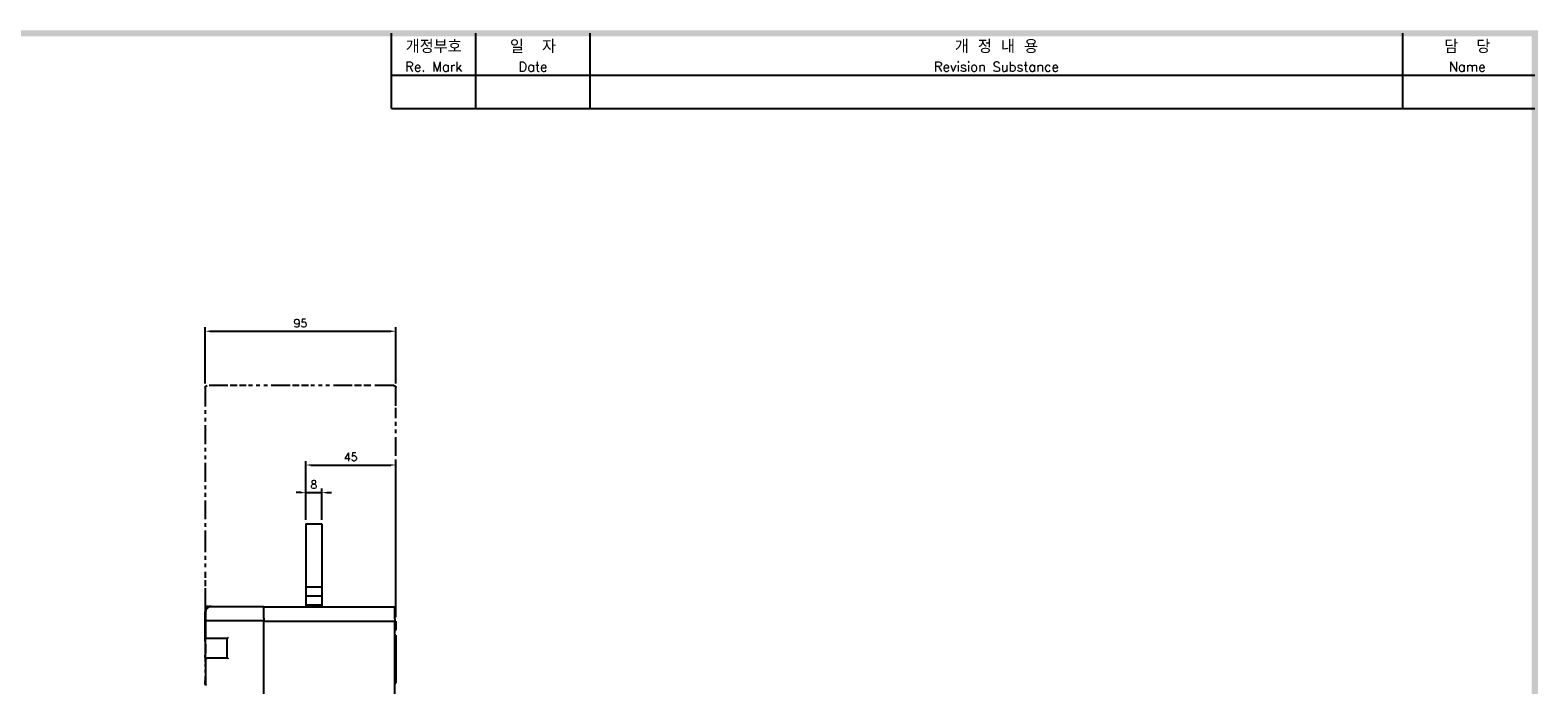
# Model space of a CAD drawing. Extents: x -2328 to 2710, y -907 to 1799.
# Tile 20 of 20: x -606 to 145, y 1462 to 1789. Entities that reach past the tile are written whole.
import ezdxf

# ---------------------------------------------------------------- set-up
doc = ezdxf.new("R2010")
doc.units = 0
doc.header["$LTSCALE"] = 3
doc.header["$MEASUREMENT"] = 0
doc.linetypes.add('CENTER', pattern=[2, 1.25, -0.25, 0.25, -0.25])
doc.linetypes.add('PHANTOM2', pattern=[1.25, 0.625, -0.125, 0.125, -0.125, 0.125, -0.125])
doc.layers.get('0').update_dxf_attribs({"linetype": 'CONTINUOUS'})
doc.layers.get('Defpoints').update_dxf_attribs({"linetype": 'CONTINUOUS'})
for name, color, linetype in [('ce', 4, 'CENTER'), ('di', 3, 'CONTINUOUS'), ('dimtaxt', 3, 'CONTINUOUS'), ('dwg', 7, 'CONTINUOUS'), ('text', 3, 'CONTINUOUS')]:
    doc.layers.add(name, color=color, linetype=linetype)
doc.styles.add('KIM', font='ROMANS.shx', dxfattribs={"height": 5, "bigfont": 'GSG1.shx'})
doc.styles.get("Standard").update_dxf_attribs({"font": 'romans.shx', "height": 4, "bigfont": 'ghs.shx'})
doc.dimstyles.new('STANDARD$0', dxfattribs={"dimtxt": 5, "dimasz": 5, "dimexe": 1, "dimexo": 2, "dimgap": 2, "dimtad": 1, "dimdec": 4, "dimzin": 12, "dimdsep": 46, "dimtxsty": 'KIM', "dimcen": -1, "dimdle": 0.1, "dimadec": 0, "dimazin": 0, "dimtfac": 1, "dimtdec": 4, "dimtmove": 0, "dimatfit": 3, "dimfxl": 0, "dimtolj": 1, "dimtzin": 0, "dimarcsym": 0})

# ---------------------------------------------------------------- blocks, each defined once
blk = doc.blocks.new('*D26')
at = {"layer": 'Defpoints', "color": 0}
for p in [(-424.2, 1571.91), (-469, 1542.68), (-424.2, 1494.18)]:
    blk.add_point(p, dxfattribs=at)
at = {"layer": 'di'}
for p, q in [((-469, 1544.68), (-469, 1573.91)), ((-466.6, 1571.91), (-426.6, 1571.91)), ((-424.2, 1496.18), (-424.2, 1573.91))]:
    blk.add_line(p, q, dxfattribs=at)
for points in [[(-466.6, 1572.31), (-466.6, 1571.51), (-469, 1571.91)], [(-426.6, 1572.31), (-426.6, 1571.51), (-424.2, 1571.91)]]:
    blk.add_solid(points, dxfattribs=at)
at = {"layer": 'di', "insert": (-446.6, 1575.91), "char_height": 4, "attachment_point": 5}
blk.add_mtext('\\A1;45', dxfattribs=at)
blk = doc.blocks.new('*D27')
at = {"layer": 'Defpoints', "color": 0}
for p in [(-461, 1558.15), (-469, 1542.68), (-461, 1542.68)]:
    blk.add_point(p, dxfattribs=at)
at = {"layer": 'di'}
for p, q in [((-471.4, 1558.15), (-473.8, 1558.15)), ((-469, 1544.68), (-469, 1560.15)), ((-469, 1558.15), (-461, 1558.15)), ((-461, 1544.68), (-461, 1560.15)), ((-458.6, 1558.15), (-456.2, 1558.15))]:
    blk.add_line(p, q, dxfattribs=at)
for points in [[(-471.4, 1558.55), (-471.4, 1557.75), (-469, 1558.15)], [(-458.6, 1558.55), (-458.6, 1557.75), (-461, 1558.15)]]:
    blk.add_solid(points, dxfattribs=at)
at = {"layer": 'di', "insert": (-465, 1562.15), "char_height": 4, "attachment_point": 5}
blk.add_mtext('\\A1;8', dxfattribs=at)
blk = doc.blocks.new('12853129')
at = {"layer": 'ce', "linetype": 'PHANTOM2'}
for p, q in [((-954.29, 1837.76), (-954.27, 1837.86)), ((-954.29, 1837.76), (-954.29, 1823.23)), ((-954.26, 1837.87), (-954.23, 1837.89)), ((-954.23, 1837.9), (-954.2, 1837.93)), ((-954.19, 1837.93), (-954.09, 1837.96)), ((-952.03, 1837.96), (-954.09, 1837.96)), ((-951.11, 1837.96), (-951.8, 1837.96)), ((-950.19, 1837.96), (-950.88, 1837.96)), ((-945.83, 1837.96), (-949.96, 1837.96)), ((-944.91, 1837.96), (-945.6, 1837.96)), ((-943.99, 1837.96), (-944.68, 1837.96)), ((-939.63, 1837.96), (-943.76, 1837.96)), ((-938.71, 1837.96), (-939.4, 1837.96)), ((-937.79, 1837.96), (-938.48, 1837.96)), ((-935.49, 1837.96), (-937.56, 1837.96)), ((-935.49, 1837.96), (-935.39, 1837.93)), ((-935.38, 1837.93), (-935.36, 1837.9)), ((-935.35, 1837.89), (-935.33, 1837.87)), ((-935.32, 1837.86), (-935.29, 1837.76)), ((-935.29, 1835.94), (-935.29, 1837.76)), ((-935.29, 1815.96), (-935.29, 1835.74)), ((-954.29, 1823.23), (-954.29, 1819.59)), ((-954.29, 1819.39), (-954.29, 1818.79)), ((-954.29, 1818.58), (-954.29, 1817.98)), ((-954.29, 1817.78), (-954.29, 1815.96)), ((-954.29, 1815.96), (-953.29, 1815.96)), ((-953.96, 1815.96), (-954.29, 1815.96)), ((-954.29, 1815.93), (-954.29, 1814.96)), ((-954.29, 1815.93), (-954.29, 1815.92)), ((-954.29, 1815.92), (-954.29, 1815.91)), ((-954.29, 1815.9), (-954.29, 1815.88)), ((-954.29, 1815.88), (-954.29, 1815.57))]:
    blk.add_line(p, q, dxfattribs=at)
blk = doc.blocks.new('*D114')
at = {"layer": 'Defpoints', "color": 0}
for p in [(-424.2, 1638.57), (-519.2, 1610.48), (-424.2, 1610.48)]:
    blk.add_point(p, dxfattribs=at)
at = {"layer": 'di'}
for p, q in [((-519.2, 1612.48), (-519.2, 1640.57)), ((-424.2, 1612.48), (-424.2, 1640.57)), ((-516.8, 1638.57), (-426.6, 1638.57))]:
    blk.add_line(p, q, dxfattribs=at)
for points in [[(-516.8, 1638.97), (-516.8, 1638.17), (-519.2, 1638.57)], [(-426.6, 1638.97), (-426.6, 1638.17), (-424.2, 1638.57)]]:
    blk.add_solid(points, dxfattribs=at)
at = {"layer": 'di', "insert": (-471.7, 1642.57), "char_height": 4, "attachment_point": 5}
blk.add_mtext('\\A1;95', dxfattribs=at)

msp = doc.modelspace()

# ---------------------------------------------------------------- linework, layer by layer
for p, q in [((-468.998, 1542.684), (-468.998, 1501.184)), ((-468.998, 1542.684), (-460.998, 1542.684)), ((-460.998, 1542.684), (-460.998, 1501.184)), ((-468.998, 1511.184), (-460.998, 1511.184)), ((-468.998, 1506.684), (-460.998, 1506.684)), ((-519.056, 1498.484), (-519.056, 1485.732)), ((-516.34, 1501.484), (-516.056, 1501.484)), ((-516.056, 1501.484), (-515.95, 1501.484)), ((-515.95, 1501.484), (-489.898, 1501.484)), ((-489.898, 1501.484), (-489.898, 1500.913)), ((-489.898, 1501.184), (-424.698, 1501.184)), ((-489.898, 1495.625), (-489.898, 1500.913)), ((-468.998, 1502.184), (-460.998, 1502.184)), ((-424.698, 1501.184), (-424.698, 1500.613)), ((-424.698, 1495.325), (-424.698, 1500.613)), ((-519.423, 1493.984), (-519.423, 1485.929)), ((-518.407, 1494.484), (-518.248, 1494.484)), ((-518.248, 1494.484), (-489.898, 1494.484)), ((-489.898, 1495.625), (-489.898, 1494.484)), ((-489.898, 1494.484), (-489.898, 1493.984)), ((-489.898, 1494.184), (-424.698, 1494.184)), ((-489.898, 1391.184), (-489.898, 1493.984)), ((-424.698, 1495.325), (-424.698, 1494.184)), ((-424.698, 1494.184), (-424.698, 1493.684)), ((-424.198, 1494.184), (-424.698, 1494.184)), ((-424.698, 1391.184), (-424.698, 1493.684)), ((-424.698, 1489.684), (-424.198, 1489.684)), ((-424.198, 1494.184), (-424.198, 1489.684)), ((-518.248, 1485.484), (-518.541, 1485.484)), ((-508.198, 1485.484), (-518.248, 1485.484)), ((-508.198, 1475.884), (-508.198, 1485.484)), ((-424.198, 1487.184), (-424.698, 1487.184)), ((-424.198, 1487.184), (-424.198, 1485.184)), ((-424.198, 1485.184), (-424.198, 1470.184)), ((-519.056, 1475.613), (-519.056, 1472.371)), ((-519.042, 1475.421), (-519.052, 1475.613)), ((-518.541, 1475.884), (-518.248, 1475.884)), ((-518.248, 1475.884), (-508.198, 1475.884)), ((-519.056, 1468.997), (-519.056, 1462.484)), ((-519.056, 1468.997), (-519.056, 1468.997)), ((-424.698, 1468.184), (-424.198, 1468.184)), ((-424.198, 1470.184), (-424.198, 1468.184)), ((-424.198, 1468.184), (-424.198, 1463.286)), ((-519.423, 1463.28), (-519.423, 1462.484)), ((-519.423, 1462.484), (-519.056, 1462.484)), ((-519.056, 1462.484), (-518.745, 1462.484)), ((-518.698, 1462.484), (-518.745, 1462.484)), ((-518.698, 1462.283), (-518.698, 1462.484)), ((-424.698, 1463.286), (-424.198, 1463.286))]:
    msp.add_line(p, q)
at = {"flags": 128}
for points in [[(-519.411, 1494.09), (-519.413, 1494.082), (-519.423, 1493.984)], [(-507.698, 1485.984), (-507.795, 1485.886), (-507.889, 1485.793), (-507.975, 1485.706), (-508.051, 1485.63), (-508.113, 1485.568), (-508.159, 1485.522), (-508.188, 1485.494), (-508.198, 1485.484)], [(-518.582, 1475.719), (-518.509, 1475.645), (-518.427, 1475.563), (-518.339, 1475.475), (-518.248, 1475.384)], [(-507.698, 1475.384), (-507.795, 1475.482), (-507.889, 1475.575), (-507.975, 1475.662), (-508.051, 1475.738), (-508.113, 1475.8), (-508.159, 1475.846), (-508.188, 1475.874), (-508.198, 1475.884)]]:
    msp.add_lwpolyline(points, dxfattribs=at)
msp.add_arc((-516.056, 1498.484), 3, 90, 180)
msp.add_ellipse((-459.423, 1522.52), major_axis=(0, 416.5), ratio=0.1440576, start_param=1.6285368, end_param=1.6352429)
for points, knots in [([(-516.34, 1501.484), (-516.56, 1501.47), (-517.114, 1501.433), (-517.955, 1501.076), (-518.715, 1500.399), (-519.23, 1499.498), (-519.292, 1498.822), (-519.323, 1498.484)], [0, 0, 0, 0, 0.1404927, 0.3532278, 0.5679237, 0.7841139, 1, 1, 1, 1]), ([(-519.3, 1495.642), (-519.299, 1495.554), (-519.297, 1495.288), (-519.306, 1494.843), (-519.324, 1494.422), (-519.34, 1494.205), (-519.353, 1494.117), (-519.352, 1494.124), (-519.351, 1494.126)], [0, 0, 0, 0, 0.1253092, 0.3815604, 0.6378209, 0.8515832, 0.9659253, 1, 1, 1, 1]), ([(-519.418, 1485.929), (-519.419, 1485.946), (-519.427, 1486.032), (-519.387, 1485.593), (-519.313, 1484.633), (-519.23, 1483.18), (-519.18, 1481.454), (-519.184, 1479.646), (-519.232, 1478.206), (-519.271, 1477.49), (-519.285, 1477.241)], [0, 0, 0, 0, 0.0358488, 0.1839582, 0.3319146, 0.4799834, 0.6277999, 0.7750143, 0.9220861, 1, 1, 1, 1]), ([(-519.055, 1475.681), (-519.046, 1475.932), (-519.03, 1476.433), (-518.97, 1477.814), (-518.926, 1479.481), (-518.919, 1481.295), (-518.953, 1483.035), (-519.01, 1484.513), (-519.055, 1485.55), (-519.061, 1485.939), (-519.047, 1485.968), (-519.045, 1485.972)], [0, 0, 0, 0, 0.1219424, 0.24375859, 0.36553423, 0.48703617, 0.60840406, 0.73014727, 0.85245087, 0.97489161, 1, 1, 1, 1]), ([(-519.285, 1477.241), (-519.289, 1477.149), (-519.298, 1476.964), (-519.302, 1476.624), (-519.299, 1476.288), (-519.29, 1475.993), (-519.279, 1475.855), (-519.274, 1475.791)], [0, 0, 0, 0, 0.2059892, 0.4115983, 0.6170035, 0.8227077, 1, 1, 1, 1]), ([(-519.274, 1475.791), (-519.224, 1475.265), (-519.138, 1474.335), (-519.081, 1473.009), (-519.056, 1472.434)], [0, 0, 0, 0, 0.5657425, 1, 1, 1, 1]), ([(-518.745, 1475.384), (-518.745, 1475.385), (-518.739, 1475.442), (-518.71, 1475.561), (-518.626, 1475.665), (-518.582, 1475.719)], [0, 0, 0, 0, 0.0090573, 0.4889785, 1, 1, 1, 1]), ([(-518.582, 1475.719), (-518.569, 1475.733), (-518.513, 1475.798), (-518.4, 1475.865), (-518.297, 1475.884), (-518.249, 1475.884), (-518.248, 1475.884)], [0, 0, 0, 0, 0.1361762, 0.5958979, 0.9916286, 1, 1, 1, 1]), ([(-519.06, 1467.846), (-519.065, 1467.675), (-519.089, 1466.74), (-519.206, 1465.298), (-519.339, 1463.879), (-519.423, 1463.179), (-519.414, 1463.257), (-519.411, 1463.28)], [0, 0, 0, 0, 0.060973, 0.3335637, 0.6085981, 0.8845087, 1, 1, 1, 1]), ([(-518.95, 1470.684), (-518.952, 1470.397), (-518.956, 1469.823), (-518.984, 1469.089), (-519.017, 1468.607), (-519.043, 1468.43), (-519.056, 1468.606), (-519.057, 1469.088), (-519.052, 1469.823), (-519.049, 1470.686), (-519.052, 1471.548), (-519.057, 1472.28), (-519.056, 1472.762), (-519.043, 1472.938), (-519.017, 1472.761), (-518.984, 1472.278), (-518.956, 1471.545), (-518.952, 1470.971), (-518.95, 1470.684)], [0, 0, 0, 0, 0.0622495, 0.1246643, 0.1872873, 0.2500222, 0.3127183, 0.375258, 0.4377339, 0.5001513, 0.5624055, 0.6247436, 0.6873231, 0.7500634, 0.8128157, 0.8754149, 0.9377794, 1, 1, 1, 1])]:
    msp.add_open_spline(points, degree=3, knots=knots)
at = {"layer": 'dimtaxt'}
for p, q in [((-384.259, 1749.595), (-384.259, 1787.095)), ((-327.259, 1749.595), (-327.259, 1787.095)), ((77.875, 1749.595), (77.875, 1787.095)), ((-426.259, 1766.095), (143.741, 1766.095)), ((-426.259, 1749.595), (143.741, 1749.595))]:
    msp.add_line(p, q, dxfattribs=at)
at = {"layer": 'dwg'}
for points in [[(-2302.759, 1788.595), (-2299.759, 1785.595), (145.241, 1788.595), (142.241, 1785.595)], [(145.241, 1788.595), (142.241, 1785.595), (145.241, 66.595), (142.241, 69.595)]]:
    msp.add_trace(points, dxfattribs=at)
at = {"layer": 'text'}
msp.add_line((-426.259, 1749.595), (-426.259, 1787.095), dxfattribs=at)

# ---------------------------------------------------------------- block references
at = {"layer": 'di', "xscale": 5, "yscale": 5, "zscale": 5}
msp.add_blockref('12853129', (4252.268, -7578.318), dxfattribs=at)

# ---------------------------------------------------------------- texts
at = {"layer": 'di', "attachment_point": 5}
for s, insert, char_height, width in [('개정부호\\P{\\H0.72727x;Re. Mark}', (-405.259, 1775.845), 6.6, 42), ('{\\H1.1x;일  자}\\P{\\H0.8x;Date}', (-355.759, 1775.845), 6, 57), ('{\\H1.1x;개 정 내 용\\P\\H0.72727x;Revision Substance}', (-124.692, 1775.845), 6, 405.13403), ('담  당\\P{\\H0.72727x;Name}', (110.058, 1775.845), 6.6, 64.36597)]:
    msp.add_mtext(s, dxfattribs=dict(at, insert=insert, char_height=char_height, width=width))

# ---------------------------------------------------------------- dimensions: what is measured, and where the dimension line sits
at = {"layer": 'di'}
for base, p1, p2, text, picture, middle in [((-424.198, 1638.571), (-519.198, 1610.484), (-424.198, 1610.484), '95', '*D114', (-471.698, 1638.571)), ((-424.198, 1571.911), (-468.998, 1542.684), (-424.198, 1494.184), '45', '*D26', (-446.598, 1571.911))]:
    dim = msp.add_linear_dim(base=base, p1=p1, p2=p2, text=text, dimstyle='STANDARD$0', override={"dimtxt": 4, "dimasz": 2.4, "dimexe": 2, "dimdec": 2, "dimzin": 8, "dimtxsty": 'Standard', "dimcen": 0, "dimdle": 0, "dimclrd": 256, "dimclre": 256, "dimclrt": 256, "dimadec": 2, "dimazin": 2, "dimtfac": 0.6, "dimtdec": 2, "dimtzin": 8, "dimlwd": 65535, "dimlwe": 65535}, dxfattribs=at)
    dim.commit()
    dim.dimension.update_dxf_attribs({"geometry": picture, "text_midpoint": middle, "dimtype": 160})
dim = msp.add_linear_dim(base=(-460.998, 1558.152), p1=(-468.998, 1542.684), p2=(-460.998, 1542.684), dimstyle='STANDARD$0', override={"dimtxt": 4, "dimasz": 2.4, "dimexe": 2, "dimdec": 2, "dimzin": 8, "dimtxsty": 'Standard', "dimcen": 0, "dimdle": 0, "dimclrd": 256, "dimclre": 256, "dimclrt": 256, "dimadec": 2, "dimazin": 2, "dimtfac": 0.6, "dimtdec": 2, "dimtzin": 8, "dimlwd": 65535, "dimlwe": 65535}, dxfattribs=at)
dim.commit()
dim.dimension.update_dxf_attribs({"geometry": '*D27', "text_midpoint": (-464.998, 1558.152), "dimtype": 160})

doc.saveas('drawing.dxf')
